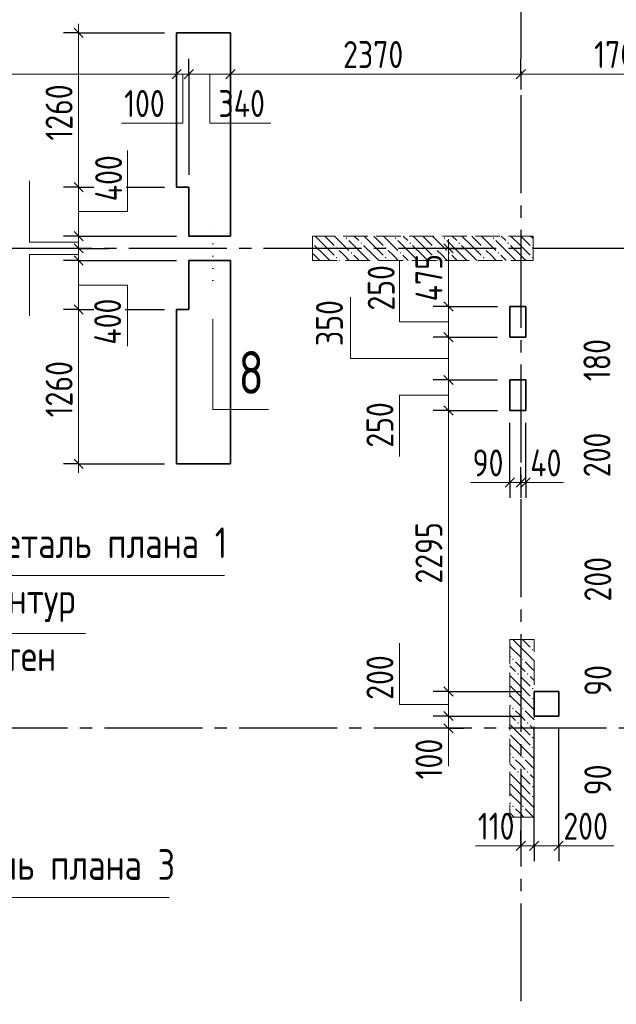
# Model space of a CAD drawing. Header units: millimetres. Extents: x 0 to 31317, y 0 to 42000.
# Tile 5 of 12: x 10533 to 15404, y 22376 to 30417. Entities that reach past the tile are written whole.
import ezdxf

# ---------------------------------------------------------------- set-up
doc = ezdxf.new("R2010")
doc.units = ezdxf.units.MM
for name, pattern in [('______2', [270, 200, -70]), ('______5', [1100, 800, -100, 100, -100]), ('______9', [100, 0, -100])]:
    doc.linetypes.add(name, pattern=pattern)
for name, color, linetype, lineweight in [('Standard', 7, 'Continuous', 25), ('ЖБ Пилон', 180, 'Continuous', 25), ('Общий01', 7, 'Continuous', 13), ('Оси', 40, '______5', 18), ('Примечания', 7, 'Continuous', 25), ('Размерная выноска', 7, 'Continuous', 13), ('Сечения символ', 7, 'Continuous', 25)]:
    doc.layers.add(name, color=color, linetype=linetype, lineweight=lineweight)
doc.layers.add('ЖБ Перекрытие верхний уровень', color=7, linetype='Continuous', lineweight=25, true_color=0xe0e0ff)
doc.styles.add('GOST 2.304-81', font='txt')
doc.styles.add('ISOCPEUR', font='txt')

msp = doc.modelspace()

# ---------------------------------------------------------------- hatches: boundary and pattern name
at = {"layer": 'ЖБ Пилон', "linetype": 'Continuous', "lineweight": 18, "transparency": 33554687}
for points in [[(13194.5, 28633.1), (13201, 28639.6), (13207.5, 28633.1), (13201, 28626.6)], [(13594.5, 28633.1), (13601, 28639.6), (13607.5, 28633.1), (13601, 28626.6)], [(13994.5, 28633.1), (14001, 28639.6), (14007.5, 28633.1), (14001, 28626.6)], [(14394.5, 28633.1), (14401, 28639.6), (14407.5, 28633.1), (14401, 28626.6)], [(12924, 28596.6), (12927.5, 28593.1), (12924, 28589.7)], [(13114.5, 28553.1), (13121, 28559.6), (13127.5, 28553.1), (13121, 28546.6)], [(13314.5, 28593.1), (13321, 28599.6), (13327.5, 28593.1), (13321, 28586.6)], [(13514.5, 28553.1), (13521, 28559.6), (13527.5, 28553.1), (13521, 28546.6)], [(13714.5, 28593.1), (13721, 28599.6), (13727.5, 28593.1), (13721, 28586.6)], [(13914.5, 28553.1), (13921, 28559.6), (13927.5, 28553.1), (13921, 28546.6)], [(14114.5, 28593.1), (14121, 28599.6), (14127.5, 28593.1), (14121, 28586.6)], [(14314.5, 28553.1), (14321, 28559.6), (14327.5, 28553.1), (14321, 28546.6)], [(14514.5, 28593.1), (14521, 28599.6), (14527.5, 28593.1), (14521, 28586.6)], [(14714.5, 28553.1), (14721, 28559.6), (14724, 28556.6), (14724, 28549.7), (14721, 28546.6)], [(13114.5, 28473.1), (13121, 28479.6), (13127.5, 28473.1), (13121, 28466.6)], [(13234.5, 28513.1), (13241, 28519.6), (13247.4, 28513.1), (13241, 28506.6)], [(13514.5, 28473.1), (13521, 28479.6), (13527.5, 28473.1), (13521, 28466.6)], [(13634.5, 28513.1), (13641, 28519.6), (13647.4, 28513.1), (13641, 28506.6)], [(13914.5, 28473.1), (13921, 28479.6), (13927.5, 28473.1), (13921, 28466.6)], [(14034.5, 28513.1), (14041, 28519.6), (14047.4, 28513.1), (14041, 28506.6)], [(14314.5, 28473.1), (14321, 28479.6), (14327.5, 28473.1), (14321, 28466.6)], [(14434.5, 28513.1), (14441, 28519.6), (14447.4, 28513.1), (14441, 28506.6)], [(14714.5, 28473.1), (14721, 28479.6), (14724, 28476.6), (14724, 28469.7), (14721, 28466.6)], [(14714.5, 25353.1), (14716.3, 25355), (14725.6, 25355), (14727.5, 25353.1), (14721, 25346.6)], [(14714.5, 25273.1), (14721, 25279.6), (14727.5, 25273.1), (14721, 25266.6)], [(14554.4, 25193.1), (14560.9, 25199.6), (14567.4, 25193.1), (14560.9, 25186.6)], [(14634.5, 25193.1), (14640.9, 25199.6), (14647.4, 25193.1), (14640.9, 25186.6)], [(14594.5, 25073.1), (14601, 25079.6), (14607.5, 25073.1), (14601, 25066.6)], [(14674.5, 25073.1), (14681, 25079.6), (14687.5, 25073.1), (14681, 25066.6)], [(14714.5, 24953.1), (14721, 24959.6), (14727.5, 24953.1), (14721, 24946.6)], [(14714.5, 24873.1), (14721, 24879.6), (14727.5, 24873.1), (14721, 24866.6)], [(14554.4, 24793.1), (14560.9, 24799.6), (14567.4, 24793.1), (14560.9, 24786.6)], [(14634.5, 24793.1), (14640.9, 24799.6), (14647.4, 24793.1), (14640.9, 24786.6)], [(14594.5, 24673.1), (14601, 24679.6), (14607.5, 24673.1), (14601, 24666.6)], [(14674.5, 24673.1), (14681, 24679.6), (14687.5, 24673.1), (14681, 24666.6)], [(14714.5, 24553.1), (14721, 24559.6), (14727.5, 24553.1), (14721, 24546.6)], [(14714.5, 24473.1), (14721, 24479.6), (14727.5, 24473.1), (14721, 24466.6)], [(14554.4, 24393.1), (14560.9, 24399.6), (14567.4, 24393.1), (14560.9, 24386.6)], [(14634.5, 24393.1), (14640.9, 24399.6), (14647.4, 24393.1), (14640.9, 24386.6)], [(14594.5, 24273.1), (14601, 24279.6), (14607.5, 24273.1), (14601, 24266.6)], [(14674.5, 24273.1), (14681, 24279.6), (14687.5, 24273.1), (14681, 24266.6)], [(14714.5, 24153.1), (14721, 24159.6), (14727.5, 24153.1), (14721, 24146.6)], [(14714.5, 24073.1), (14721, 24079.6), (14727.5, 24073.1), (14721, 24066.6)], [(14554.4, 23993.1), (14560.9, 23999.6), (14567.4, 23993.1), (14560.9, 23986.6)], [(14634.5, 23993.1), (14640.9, 23999.6), (14647.4, 23993.1), (14640.9, 23986.6)]]:
    msp.add_hatch(color=7, dxfattribs=at).paths.add_polyline_path(points, flags=16)

# ---------------------------------------------------------------- linework, layer by layer
at = {"layer": 'Standard', "color": 7, "linetype": 'Continuous', "lineweight": 25, "transparency": 33554687}
for p, q in [((10976.5, 30347.4), (11051.5, 30272.4)), ((11851.5, 30010.3), (11776.5, 29935.3)), ((11951.5, 30010.3), (11876.5, 29935.3)), ((12291.5, 30010.3), (12216.5, 29935.3)), ((14661.5, 30010.3), (14586.5, 29935.3)), ((10976.5, 29087.5), (11051.5, 29012.5)), ((10976.5, 28687.5), (11051.5, 28612.5)), ((10976.5, 28587.5), (11051.5, 28512.5)), ((14071.5, 28512.5), (13996.5, 28587.5)), ((10976.5, 28487.5), (11051.5, 28412.5)), ((10976.5, 28087.6), (11051.5, 28012.6)), ((14071.5, 28037.5), (13996.5, 28112.5)), ((14071.5, 27787.5), (13996.5, 27862.5)), ((14071.5, 27437.5), (13996.5, 27512.5)), ((14071.5, 27187.5), (13996.5, 27262.5)), ((10976.5, 26827.6), (11051.5, 26752.6)), ((14496.5, 26599.6), (14571.5, 26674.6)), ((14586.5, 26599.6), (14661.5, 26674.6)), ((14626.5, 26599.6), (14701.5, 26674.6)), ((14071.5, 24892.5), (13996.5, 24967.5)), ((14071.5, 24692.5), (13996.5, 24767.5)), ((14071.5, 24592.5), (13996.5, 24667.5)), ((14661.5, 23707.5), (14586.5, 23632.5)), ((14771.5, 23707.5), (14696.5, 23632.5)), ((14971.5, 23707.5), (14896.5, 23632.5))]:
    msp.add_line(p, q, dxfattribs=at)
at = {"layer": 'Standard', "color": 7, "linetype": 'Continuous', "lineweight": 13, "transparency": 33554687}
for p, q in [((11014, 30309.9), (11014, 30384.9)), ((11814, 29972.8), (7394, 29972.8)), ((11914, 29972.8), (11814, 29972.8)), ((12254, 29972.8), (11914, 29972.8)), ((14624, 29972.8), (12254, 29972.8)), ((16324, 29972.8), (14624, 29972.8)), ((11014, 29050), (11014, 28650)), ((11014, 28650), (11014, 28550)), ((11014, 28550), (11014, 28450)), ((14034, 28550), (14034, 28625)), ((14034, 28075), (14034, 28550)), ((11014, 28450), (11014, 28050.1)), ((14034, 27825), (14034, 28075)), ((11014, 28050.1), (11014, 26790.1)), ((14034, 27475), (14034, 27825)), ((14034, 27225), (14034, 27475)), ((14034, 24930), (14034, 27225)), ((11014, 26790.1), (11014, 26715.1)), ((14534, 26637.1), (14459, 26637.1)), ((14534, 26637.1), (14624, 26637.1)), ((14624, 26637.1), (14664, 26637.1)), ((14664, 26637.1), (14739, 26637.1)), ((14034, 24730), (14034, 24930)), ((14034, 24630), (14034, 24730)), ((14034, 24630), (14034, 24555)), ((14624, 23670), (14549, 23670)), ((14734, 23670), (14624, 23670)), ((14934, 23670), (14734, 23670)), ((14934, 23670), (15009, 23670))]:
    msp.add_line(p, q, dxfattribs=at)
at = {"layer": 'Standard', "color": 251, "linetype": 'Continuous', "lineweight": -3, "true_color": 0x656565, "transparency": 33554687}
for p, q in [((11014, 30309.9), (10889, 30309.9)), ((11014, 30309.9), (11139, 30309.9)), ((11014, 30309.9), (11714, 30309.9)), ((11814, 29972.8), (11814, 30097.8)), ((11914, 29972.8), (11914, 30097.8)), ((12254, 29972.8), (12254, 30097.8)), ((14624, 29972.8), (14624, 30097.8)), ((11814, 29972.8), (11814, 29847.8)), ((11814, 29972.8), (11814, 29972.8)), ((11914, 29972.8), (11914, 29847.8)), ((12254, 29972.8), (12254, 29847.8)), ((12254, 29972.8), (12254, 29874.7)), ((14624, 29972.8), (14624, 29847.8)), ((14624, 29972.8), (14624, 29972.8)), ((12254, 29589.8), (12254, 29150)), ((11014, 29050), (10889, 29050)), ((11014, 29050), (11139, 29050)), ((11401.6, 29050), (11713.9, 29050)), ((11014, 28650), (10889, 28650)), ((11014, 28650), (11139, 28650)), ((11014, 28550), (10889, 28550)), ((11014, 28550), (11139, 28550)), ((14034, 28550), (13909, 28550)), ((14034, 28550), (14159, 28550)), ((14034, 28550), (14034, 28550)), ((11014, 28450), (10889, 28450)), ((11014, 28450), (11139, 28450)), ((14034, 28075), (13909, 28075)), ((14034, 28075), (14159, 28075)), ((14034, 28075), (14434, 28075)), ((11014, 28050.1), (10889, 28050.1)), ((11014, 28050.1), (11139, 28050.1)), ((11014, 28050.1), (11108.9, 28050.1)), ((11393.9, 28050.1), (11713.9, 28050.1)), ((14034, 27825), (13909, 27825)), ((14034, 27825), (14159, 27825)), ((14034, 27825), (14434, 27825)), ((14034, 27475), (13909, 27475)), ((14034, 27475), (14159, 27475)), ((14034, 27475), (14434, 27475)), ((14034, 27225), (13909, 27225)), ((14034, 27225), (14159, 27225)), ((14034, 27225), (14434, 27225)), ((11014, 26790.1), (10889, 26790.1)), ((11014, 26790.1), (11139, 26790.1)), ((11014, 26790.1), (11714, 26790.1)), ((14534, 26637.1), (14534, 26762.1)), ((14624, 26637.1), (14624, 26762.1)), ((14664, 26637.1), (14664, 26762.1)), ((14534, 26637.1), (14534, 26512.1)), ((14624, 26637.1), (14624, 26512.1)), ((14624, 26637.1), (14624, 26637.1)), ((14664, 26637.1), (14664, 26512.1)), ((14034, 24930), (13909, 24930)), ((14034, 24930), (14159, 24930)), ((14034, 24930), (14634, 24930)), ((14034, 24730), (13909, 24730)), ((14034, 24730), (14159, 24730)), ((14034, 24630), (13909, 24630)), ((14034, 24630), (14159, 24630)), ((14034, 24630), (14034, 24630)), ((14624, 23670), (14624, 23795)), ((14734, 23670), (14734, 23795)), ((14934, 23670), (14934, 23795)), ((14624, 23670), (14624, 23545)), ((14624, 23670), (14624, 23670)), ((14734, 23670), (14734, 23545)), ((14934, 23670), (14934, 23545))]:
    msp.add_line(p, q, dxfattribs=at)
at = {"layer": 'Standard', "color": 7, "linetype": 'Continuous', "lineweight": 13, "transparency": 33554687}
msp.add_lwpolyline([(11014, 30309.9), (11014, 29346.2), (11014, 29346.2), (11014, 29272), (11014, 29272), (11014, 29156), (11014, 29156), (11014, 29050)], dxfattribs=at)
at = {"layer": 'Standard', "color": 251, "linetype": 'Continuous', "lineweight": -3, "true_color": 0x656565, "transparency": 33554687}
for points in [[(11914, 29972.8), (11914, 29608.8), (11914, 29608.8), (11914, 29150)], [(11014, 29050), (11079.6, 29050), (11079.6, 29050), (11116.7, 29050)], [(11014, 28650), (11174.8, 28650), (11174.8, 28650), (11814, 28650)], [(11014, 28550), (11198.6, 28550), (11198.6, 28550), (11260.1, 28550)], [(11014, 28450), (11222.5, 28450), (11222.5, 28450), (11814, 28450)], [(14534, 26637.1), (14534, 26654.1), (14534, 26654.1), (14534, 26987.1), (14534, 26987.1), (14534, 27125)], [(14664, 26637.1), (14664, 26654.1), (14664, 26654.1), (14664, 27115.8), (14664, 27115.8), (14664, 27125)], [(14034, 24730), (14501.3, 24730), (14501.3, 24730), (14634, 24730)], [(14734, 23670), (14734, 23687), (14734, 23687), (14734, 24630)], [(14934, 23670), (14934, 23687), (14934, 23687), (14934, 24630)]]:
    msp.add_lwpolyline(points, dxfattribs=at)
at = {"layer": 'ЖБ Перекрытие верхний уровень', "color": 7, "linetype": 'Continuous', "lineweight": 35, "transparency": 33554687}
for p, q in [((12254, 30310), (11814, 30310)), ((11814, 30310), (11814, 29050)), ((12254, 29050), (12254, 30310)), ((11814, 29050), (11914, 29050)), ((11914, 29050), (11914, 28650)), ((12254, 28650), (12254, 29050)), ((11914, 28650), (12254, 28650)), ((12254, 28450), (11914, 28450)), ((11914, 28450), (11914, 28050)), ((12254, 28050), (12254, 28450)), ((14664, 28075), (14534, 28075)), ((14534, 28075), (14534, 27825)), ((14664, 27825), (14664, 28075)), ((11914, 28050), (11814, 28050)), ((11814, 28050), (11814, 26790)), ((12254, 26790), (12254, 28050)), ((14534, 27825), (14664, 27825)), ((14664, 27475), (14534, 27475)), ((14534, 27475), (14534, 27225)), ((14664, 27225), (14664, 27475)), ((14534, 27225), (14664, 27225)), ((11814, 26790), (12254, 26790)), ((14934, 24930), (14734, 24930)), ((14734, 24930), (14734, 24730)), ((14934, 24730), (14934, 24930)), ((14734, 24730), (14934, 24730))]:
    msp.add_line(p, q, dxfattribs=at)
at = {"layer": 'ЖБ Пилон', "color": 253, "linetype": '______2', "lineweight": 13, "true_color": 0xa0a0a0, "transparency": 33554687}
for p, q in [((14724, 28650), (12924, 28650)), ((12924, 28650), (12924, 28450)), ((14724, 28450), (14724, 28650)), ((12924, 28450), (14724, 28450)), ((14534, 25355), (14534, 23905)), ((14734, 25355), (14534, 25355)), ((14734, 23905), (14734, 25355)), ((14534, 23905), (14734, 23905))]:
    msp.add_line(p, q, dxfattribs=at)
at = {"layer": 'ЖБ Пилон', "color": 9, "linetype": 'Continuous', "lineweight": 18, "true_color": 0xc7c7c7, "transparency": 33554687}
for p, q in [((13021, 28573.1), (12944.1, 28650)), ((13024.1, 28650), (13101, 28573.1)), ((13104.1, 28650), (13221, 28533.1)), ((13264.1, 28650), (13301, 28613.1)), ((13421, 28573.1), (13344.1, 28650)), ((13424.1, 28650), (13501, 28573.1)), ((13504.1, 28650), (13621, 28533.1)), ((13664.1, 28650), (13701, 28613.1)), ((13821, 28573.1), (13744.1, 28650)), ((13824.1, 28650), (13901, 28573.1)), ((13904.1, 28650), (14021, 28533.1)), ((14064.1, 28650), (14101, 28613.1)), ((14221, 28573.1), (14144.1, 28650)), ((14224.1, 28650), (14301, 28573.1)), ((14304.1, 28650), (14421, 28533.1)), ((14464.1, 28650), (14501, 28613.1)), ((14621, 28573.1), (14544.1, 28650)), ((14624.1, 28650), (14701, 28573.1)), ((14704.1, 28650), (14724, 28630.1)), ((12941, 28573.1), (13021, 28493.1)), ((13021, 28573.1), (13101, 28493.1)), ((13341, 28493.1), (13221, 28613.1)), ((13341, 28573.1), (13421, 28493.1)), ((13421, 28573.1), (13501, 28493.1)), ((13741, 28493.1), (13621, 28613.1)), ((13741, 28573.1), (13821, 28493.1)), ((13821, 28573.1), (13901, 28493.1)), ((14141, 28493.1), (14021, 28613.1)), ((14141, 28573.1), (14221, 28493.1)), ((14221, 28573.1), (14301, 28493.1)), ((14541, 28493.1), (14421, 28613.1)), ((14541, 28573.1), (14621, 28493.1)), ((14621, 28573.1), (14701, 28493.1)), ((12941, 28493.1), (12924, 28510.1)), ((12941, 28493.1), (12984.1, 28450)), ((13021, 28493.1), (13064.1, 28450)), ((13181, 28493.1), (13141, 28533.1)), ((13221, 28453.1), (13181, 28493.1)), ((13260.9, 28493.1), (13304.1, 28450)), ((13341, 28493.1), (13384.1, 28450)), ((13421, 28493.1), (13464.1, 28450)), ((13581, 28493.1), (13541, 28533.1)), ((13621, 28453.1), (13581, 28493.1)), ((13660.9, 28493.1), (13704.1, 28450)), ((13741, 28493.1), (13784.1, 28450)), ((13821, 28493.1), (13864.1, 28450)), ((13981, 28493.1), (13941, 28533.1)), ((14021, 28453.1), (13981, 28493.1)), ((14060.9, 28493.1), (14104.1, 28450)), ((14141, 28493.1), (14184.1, 28450)), ((14221, 28493.1), (14264.1, 28450)), ((14381, 28493.1), (14341, 28533.1)), ((14421, 28453.1), (14381, 28493.1)), ((14460.9, 28493.1), (14504.1, 28450)), ((14541, 28493.1), (14584.1, 28450)), ((14621, 28493.1), (14664.1, 28450)), ((13141, 28453.1), (13144.1, 28450)), ((13541, 28453.1), (13544.1, 28450)), ((13941, 28453.1), (13944.1, 28450)), ((14341, 28453.1), (14344.1, 28450)), ((14559.1, 25355), (14621, 25293.1)), ((14639.1, 25355), (14701, 25293.1)), ((14540.9, 25293.1), (14534, 25300.1)), ((14540.9, 25293.1), (14621, 25213.1)), ((14621, 25293.1), (14734, 25180.1)), ((14534, 25220.1), (14540.9, 25213.1)), ((14621, 25133.1), (14581, 25173.1)), ((14660.9, 25173.1), (14734, 25100.1)), ((14534, 25140.1), (14581, 25093.1)), ((14660.9, 25093.1), (14621, 25133.1)), ((14621, 24973.1), (14534, 25060.1)), ((14621, 25053.1), (14701, 24973.1)), ((14701, 25053.1), (14734, 25020.1)), ((14540.9, 24973.1), (14621, 24893.1)), ((14621, 24973.1), (14701, 24893.1)), ((14540.9, 24893.1), (14534, 24900.1)), ((14540.9, 24893.1), (14621, 24813.1)), ((14621, 24893.1), (14734, 24780.1)), ((14534, 24820.1), (14540.9, 24813.1)), ((14621, 24733.1), (14581, 24773.1)), ((14660.9, 24773.1), (14734, 24700.1)), ((14534, 24740.1), (14581, 24693.1)), ((14660.9, 24693.1), (14621, 24733.1)), ((14621, 24573.1), (14534, 24660.1)), ((14621, 24653.1), (14701, 24573.1)), ((14701, 24653.1), (14734, 24620.1)), ((14540.9, 24573.1), (14621, 24493.1)), ((14621, 24573.1), (14701, 24493.1)), ((14540.9, 24493.1), (14534, 24500.1)), ((14540.9, 24493.1), (14621, 24413.1)), ((14621, 24493.1), (14734, 24380.1)), ((14534, 24420.1), (14540.9, 24413.1)), ((14621, 24333.1), (14581, 24373.1)), ((14660.9, 24373.1), (14734, 24300.1)), ((14534, 24340.1), (14581, 24293.1)), ((14660.9, 24293.1), (14621, 24333.1)), ((14621, 24173.1), (14534, 24260.1)), ((14621, 24253.1), (14701, 24173.1)), ((14701, 24253.1), (14734, 24220.1)), ((14540.9, 24173.1), (14621, 24093.1)), ((14621, 24173.1), (14701, 24093.1)), ((14540.9, 24093.1), (14534, 24100.1)), ((14540.9, 24093.1), (14621, 24013.1)), ((14621, 24093.1), (14734, 23980.1)), ((14534, 24020.1), (14540.9, 24013.1)), ((14621, 23933.1), (14581, 23973.1)), ((14660.9, 23973.1), (14729.1, 23905)), ((14534, 23940.1), (14569.1, 23905)), ((14649.1, 23905), (14621, 23933.1))]:
    msp.add_line(p, q, dxfattribs=at)
at = {"layer": 'Оси', "color": 8, "linetype": '______5', "lineweight": -3, "transparency": 33554687}
for p, q in [((14624, 39700), (14624, 15930)), ((26524, 28550), (4600, 28550)), ((27424, 24630), (4600, 24630))]:
    msp.add_line(p, q, dxfattribs=at)
at = {"layer": 'Примечания', "color": 7, "linetype": 'Continuous', "lineweight": 13, "transparency": 33554687}
for p, q in [((11069.6, 25403.3), (9124, 25403.3)), ((9194, 23248.9), (11754, 23248.9))]:
    msp.add_line(p, q, dxfattribs=at)
msp.add_lwpolyline([(9194, 27254.8), (9864, 27254.8), (9864, 25877.3), (12204, 25877.3)], dxfattribs=at)
at = {"layer": 'Размерная выноска', "color": 7, "linetype": 'Continuous', "lineweight": 13, "transparency": 33554687}
for p, q in [((14534, 26637.1), (14214, 26637.1)), ((14664, 26637.1), (14974, 26637.1)), ((14034, 24630), (14034, 24320)), ((14624, 23670), (14254, 23670)), ((14934, 23670), (15384, 23670))]:
    msp.add_line(p, q, dxfattribs=at)
for points in [[(11864, 29972.8), (11864, 29572.8), (11364, 29572.8)], [(12084, 29972.8), (12084, 29572.8), (12584, 29572.8)], [(11014, 28850), (11414, 28850), (11414, 29350)], [(11014, 28600), (10614, 28600), (10614, 29100)], [(11014, 28500), (10614, 28500), (10614, 28000)], [(14034, 27950), (13634, 27950), (13634, 28450)], [(11014, 28250), (11414, 28250), (11414, 27750)], [(14034, 27650), (13234, 27650), (13234, 28150)], [(14034, 27350), (13634, 27350), (13634, 26850)], [(14034, 24825), (13634, 24825), (13634, 25325)]]:
    msp.add_lwpolyline(points, dxfattribs=at)
at = {"layer": 'Сечения символ', "color": 7, "linetype": '______9', "lineweight": 13, "transparency": 33554687}
msp.add_line((12108.9, 28286.1), (12108.9, 28713.5), dxfattribs=at)
at = {"layer": 'Сечения символ', "color": 7, "linetype": 'Continuous', "lineweight": 13, "transparency": 33554687}
msp.add_lwpolyline([(12108.9, 27971.3), (12108.9, 27232.8), (12564.5, 27232.8)], dxfattribs=at)

# ---------------------------------------------------------------- texts
at = {"layer": 'Standard', "color": 7, "linetype": 'Continuous', "lineweight": 25, "transparency": 33554687, "char_height": 220, "attachment_point": 7, "style": 'GOST 2.304-81'}
for s, insert, width in [('2370', (13173.2, 30022.8), 657.058), ('1700', (15223.8, 30022.8), 625.741), ('100', (11385.4, 29622.8), 485.079), ('340', (12155.5, 29622.8), 516.396), ('90', (14230.6, 26687.1), 391.305), ('40', (14701.5, 26687.1), 391.311), ('110', (14273.7, 23720), 438.198), ('200', (14971.5, 23720), 531.967)]:
    msp.add_mtext(s, dxfattribs=dict(at, insert=insert, width=width))
at = {"layer": 'Standard', "color": 7, "linetype": 'Continuous', "lineweight": 25, "transparency": 33554687, "char_height": 220, "attachment_point": 7, "rotation": 90, "style": 'GOST 2.304-81'}
for s, insert, width in [('1260', (10964, 29429.8), 625.741), ('400', (11368.6, 28934.4), 531.96), ('475', (13984, 28117.1), 516.39), ('250', (13594.4, 28041.4), 516.396), ('400', (11360.8, 27763.2), 531.973), ('350', (13171.8, 27751.8), 500.814), ('180', (15355.9, 27465.7), 485.079), ('1260', (10964, 27169.8), 625.741), ('250', (13584, 26921.5), 516.396), ('200', (15356.6, 26680.5), 531.96), ('2295', (13984, 25811.7), 657.046), ('200', (15362.9, 25665.2), 531.967), ('200', (13584, 24862.5), 531.96), ('90', (15363.9, 24895), 391.311), ('100', (13984, 24212.8), 485.085), ('90', (15362.9, 24082.5), 391.311)]:
    msp.add_mtext(s, dxfattribs=dict(at, insert=insert, width=width))
at = {"layer": 'Общий01', "color": 7, "linetype": 'Continuous', "lineweight": 35, "transparency": 33554687, "insert": (12319.5, 27361.1), "char_height": 350, "width": 380.809, "attachment_point": 7, "style": 'ISOCPEUR'}
msp.add_mtext('\\W0.78;8', dxfattribs=at)
at = {"layer": 'Примечания', "color": 7, "linetype": 'Continuous', "lineweight": 25, "transparency": 33554687, "char_height": 250, "attachment_point": 7, "style": 'GOST 2.304-81'}
for s, insert, width in [('Деталь\\~плана\\~1', (10229, 25969), 2096.875), ('Контур', (10151.3, 25498.3), 1048.816), ('стен', (10301.3, 25098.3), 746.832), ('Деталь\\~плана\\~3', (9762.3, 23340.6), 2132.452)]:
    msp.add_mtext(s, dxfattribs=dict(at, insert=insert, width=width))

doc.saveas('drawing.dxf')
